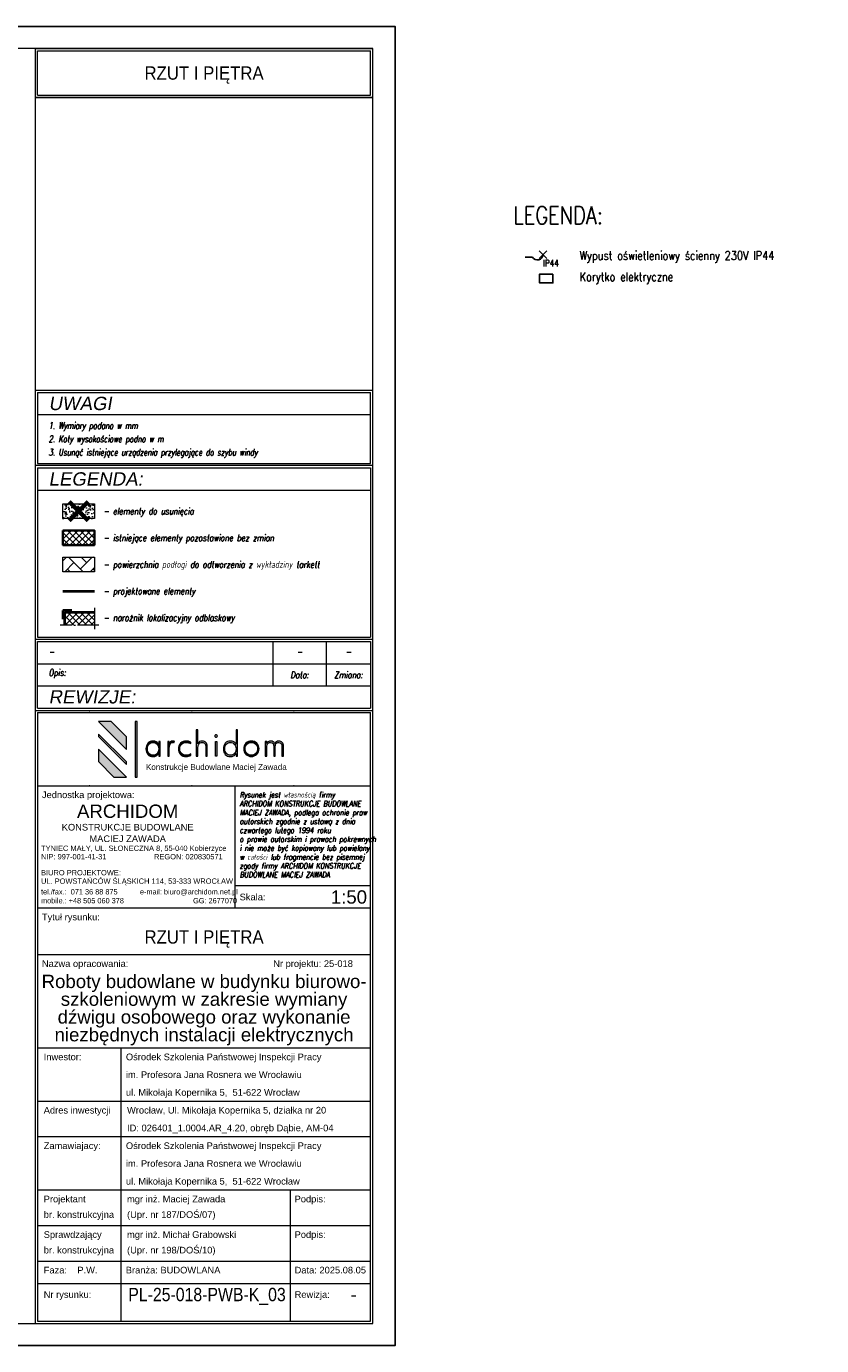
# Model space of a CAD drawing. Header units: millimetres. Extents: x 558 to 31258, y -5755 to 11028.
# Tile 74 of 144: x 24056 to 24951, y 4066 to 5551. Entities that reach past the tile are written whole.
import ezdxf
from ezdxf.enums import TextEntityAlignment as Align

# ---------------------------------------------------------------- set-up
doc = ezdxf.new("R2010")
doc.units = ezdxf.units.MM
doc.linetypes.add('ACAD_ISO04W100', pattern=[30, 24, -3, 0, -3])
doc.layers.get('0').update_dxf_attribs({"color": 252})
doc.layers.get('Defpoints').update_dxf_attribs({"color": 252})
for name, color, linetype in [('FBThlon- Opisy', 7, 'Continuous'), ('FBThlon- Ośw. podstawowe', 5, 'Continuous'), ('FBThlon- Trasy elek.', 84, 'Continuous'), ('FBThlon-opisy', 7, 'Continuous')]:
    doc.layers.add(name, color=color, linetype=linetype)
for name, color, linetype, lineweight in [('K_Grube', 252, 'Continuous', 35), ('K_Grube_projektowane', 252, 'Continuous', 40), ('K_Kreskowanie', 252, 'Continuous', 5), ('K_Naroznik', 252, 'Continuous', 40), ('K_Osie', 252, 'ACAD_ISO04W100', 5), ('K_Ramka', 252, 'Continuous', 18), ('K_Widokowe', 252, 'Continuous', 13), ('K_Wyburzenia', 252, 'Continuous', 5)]:
    doc.layers.add(name, color=color, linetype=linetype, lineweight=lineweight)
doc.styles.add('FBThlon - legenda', font='simplex.shx', dxfattribs={"width": 0.8})
doc.styles.add('Logo1', font='arial.ttf', dxfattribs={"height": 13})
doc.styles.add('ROMANS', font='romans.shx', dxfattribs={"width": 0.8})
doc.styles.get("Standard").update_dxf_attribs({"font": 'arial.ttf'})
doc.styles.add('Tytuł 20', font='arial.ttf', dxfattribs={"width": 0.8, "oblique": 10, "height": 6})
doc.styles.add('Zwykły 100', font='romans.shx', dxfattribs={"width": 0.8, "oblique": 10, "height": 15})
doc.styles.add('Zwykły 20', font='romans.shx', dxfattribs={"width": 0.8, "oblique": 10, "height": 3})

# ---------------------------------------------------------------- blocks, each defined once
blk = doc.blocks.new('Logo_archidom_2018_black')
h = blk.add_hatch(color=256)
h.dxf.hatch_style = 2
h.paths.add_polyline_path([(-181.7, 145), (-210, 145), (-147, 82), (-147, 110.3)])
h = blk.add_hatch(color=256)
h.dxf.hatch_style = 2
h.paths.add_polyline_path([(-123, 145), (-127, 145), (-127, 20), (-123, 20)])
h = blk.add_hatch(color=256)
h.dxf.hatch_style = 2
edge = h.paths.add_edge_path()
edge.add_spline(control_points=[(34.9, 66.8), (34.9, 66.8), (31.7, 66.8), (31.7, 66.8), (31.7, 66.8), (31.7, 87.6), (31.7, 87.6), (31.7, 91.2), (31, 93.8), (29.7, 95.5), (28.5, 97.1), (26.4, 97.9), (23.5, 97.9), (20.1, 97.9), (17.5, 96.7), (16, 94.3), (14.4, 91.9), (13.6, 88.1), (13.6, 82.9), (13.6, 82.9), (13.6, 66.8), (13.6, 66.8), (13.6, 66.8), (10.3, 66.8), (10.3, 66.8), (10.3, 66.8), (10.3, 126.5), (10.3, 126.5), (10.3, 126.5), (13.6, 126.5), (13.6, 126.5), (13.6, 126.5), (13.6, 94.6), (13.6, 94.6), (14.7, 97), (16, 98.7), (17.7, 99.6), (19.3, 100.5), (21.5, 101), (24.4, 101), (27.6, 101), (30.2, 99.9), (32.1, 97.8), (34, 95.6), (34.9, 92.7), (34.9, 88.9), (34.9, 88.9), (34.9, 66.8), (34.9, 66.8)], knot_values=[0, 0, 0, 0, 1, 1, 1, 2, 2, 2, 3, 3, 3, 4, 4, 4, 5, 5, 5, 6, 6, 6, 7, 7, 7, 8, 8, 8, 9, 9, 9, 10, 10, 10, 11, 11, 11, 12, 12, 12, 13, 13, 13, 14, 14, 14, 15, 15, 15, 16, 16, 16, 16], degree=3, periodic=1)
h = blk.add_hatch(color=256)
h.dxf.hatch_style = 2
edge = h.paths.add_edge_path()
edge.add_spline(control_points=[(103, 66.8), (103, 66.8), (99.8, 66.8), (99.8, 66.8), (99.8, 66.8), (99.8, 73.2), (99.8, 73.2), (98.3, 70.7), (96.5, 68.9), (94.4, 67.8), (92.3, 66.7), (89.8, 66.1), (86.9, 66.1), (82.3, 66.1), (78.5, 67.7), (75.6, 70.8), (72.7, 73.9), (71.2, 78), (71.2, 83.2), (71.2, 88.5), (72.6, 92.8), (75.5, 96), (78.4, 99.3), (82.1, 101), (86.7, 101), (90.2, 101), (92.9, 100.4), (94.8, 99.3), (96.7, 98.2), (98.4, 96.4), (99.8, 93.9), (99.8, 93.9), (99.8, 126.5), (99.8, 126.5), (99.8, 126.5), (103, 126.5), (103, 126.5), (103, 126.5), (103, 66.8), (103, 66.8)], knot_values=[0, 0, 0, 0, 1, 1, 1, 2, 2, 2, 3, 3, 3, 4, 4, 4, 5, 5, 5, 6, 6, 6, 7, 7, 7, 8, 8, 8, 9, 9, 9, 10, 10, 10, 11, 11, 11, 12, 12, 12, 13, 13, 13, 13], degree=3, periodic=1)
edge = h.paths.add_edge_path()
edge.add_spline(control_points=[(99.8, 83.6), (99.8, 88), (98.6, 91.5), (96.3, 94.1), (93.9, 96.6), (90.8, 97.9), (86.9, 97.9), (83.2, 97.9), (80.2, 96.6), (77.9, 93.9), (75.6, 91.2), (74.5, 87.6), (74.5, 83.2), (74.5, 78.9), (75.6, 75.5), (78, 72.9), (80.3, 70.4), (83.4, 69.1), (87.3, 69.1), (91.1, 69.1), (94.2, 70.4), (96.4, 73.1), (98.7, 75.7), (99.8, 79.2), (99.8, 83.6)], knot_values=[0, 0, 0, 0, 1, 1, 1, 2, 2, 2, 3, 3, 3, 4, 4, 4, 5, 5, 5, 6, 6, 6, 7, 7, 7, 8, 8, 8, 8], degree=3, periodic=0)
h = blk.add_hatch(color=256)
h.dxf.hatch_style = 2
h.paths.add_polyline_path([(-210, 116.8), (-210, 111.2), (-147, 48.2), (-147, 53.8)])
h = blk.add_hatch(color=256)
h.dxf.hatch_style = 2
edge = h.paths.add_edge_path()
edge.add_spline(control_points=[(-71.2, 66.8), (-71.2, 66.8), (-74.4, 66.8), (-74.4, 66.8), (-74.4, 66.8), (-74.4, 73.2), (-74.4, 73.2), (-75.9, 70.7), (-77.7, 68.9), (-79.8, 67.8), (-81.9, 66.7), (-84.4, 66.1), (-87.3, 66.1), (-92, 66.1), (-95.7, 67.7), (-98.7, 70.8), (-101.6, 73.9), (-103, 78), (-103, 83.2), (-103, 88.5), (-101.6, 92.8), (-98.7, 96), (-95.8, 99.3), (-92.1, 101), (-87.5, 101), (-84.2, 101), (-81.6, 100.4), (-79.6, 99.3), (-77.6, 98.2), (-75.8, 96.4), (-74.4, 93.9), (-74.4, 93.9), (-74.4, 100.2), (-74.4, 100.2), (-74.4, 100.2), (-71.2, 100.2), (-71.2, 100.2), (-71.2, 100.2), (-71.2, 66.8), (-71.2, 66.8)], knot_values=[0, 0, 0, 0, 1, 1, 1, 2, 2, 2, 3, 3, 3, 4, 4, 4, 5, 5, 5, 6, 6, 6, 7, 7, 7, 8, 8, 8, 9, 9, 9, 10, 10, 10, 11, 11, 11, 12, 12, 12, 13, 13, 13, 13], degree=3, periodic=1)
edge = h.paths.add_edge_path()
edge.add_spline(control_points=[(-74.4, 83.6), (-74.4, 88), (-75.6, 91.5), (-77.9, 94.1), (-80.3, 96.6), (-83.4, 97.9), (-87.3, 97.9), (-91, 97.9), (-94, 96.6), (-96.3, 93.9), (-98.6, 91.2), (-99.8, 87.6), (-99.8, 83.2), (-99.8, 78.9), (-98.6, 75.5), (-96.3, 72.9), (-93.9, 70.4), (-90.8, 69.1), (-86.9, 69.1), (-83.1, 69.1), (-80.1, 70.4), (-77.8, 73.1), (-75.6, 75.7), (-74.4, 79.2), (-74.4, 83.6)], knot_values=[0, 0, 0, 0, 1, 1, 1, 2, 2, 2, 3, 3, 3, 4, 4, 4, 5, 5, 5, 6, 6, 6, 7, 7, 7, 8, 8, 8, 8], degree=3, periodic=0)
h = blk.add_hatch(color=256)
h.dxf.hatch_style = 2
edge = h.paths.add_edge_path()
edge.add_spline(control_points=[(-39, 100.2), (-39, 100.2), (-40.1, 97.2), (-40.1, 97.2), (-40.5, 97.4), (-40.9, 97.6), (-41.4, 97.7), (-41.9, 97.9), (-42.4, 97.9), (-42.9, 97.9), (-45.6, 97.9), (-47.5, 96.6), (-48.8, 93.8), (-50.1, 91.1), (-50.7, 86.9), (-50.7, 81.3), (-50.7, 81.3), (-50.7, 66.8), (-50.7, 66.8), (-50.7, 66.8), (-53.9, 66.8), (-53.9, 66.8), (-53.9, 66.8), (-53.9, 100.2), (-53.9, 100.2), (-53.9, 100.2), (-50.7, 100.2), (-50.7, 100.2), (-50.7, 100.2), (-50.7, 94.9), (-50.7, 94.9), (-49.9, 97), (-48.9, 98.6), (-47.5, 99.5), (-46.2, 100.5), (-44.4, 101), (-42.2, 101), (-41.6, 101), (-41, 100.9), (-40.5, 100.8), (-39.9, 100.6), (-39.5, 100.5), (-39, 100.2)], knot_values=[0, 0, 0, 0, 1, 1, 1, 2, 2, 2, 3, 3, 3, 4, 4, 4, 5, 5, 5, 6, 6, 6, 7, 7, 7, 8, 8, 8, 9, 9, 9, 10, 10, 10, 11, 11, 11, 12, 12, 12, 13, 13, 13, 14, 14, 14, 14], degree=3, periodic=0)
h = blk.add_hatch(color=256)
h.dxf.hatch_style = 2
edge = h.paths.add_edge_path()
edge.add_spline(control_points=[(-1.7, 68.5), (-3.3, 67.7), (-5.1, 67.1), (-7, 66.7), (-8.8, 66.3), (-10.9, 66.1), (-13, 66.1), (-18, 66.1), (-22.1, 67.7), (-25.3, 70.9), (-28.5, 74.1), (-30.1, 78.3), (-30.1, 83.3), (-30.1, 88.6), (-28.4, 92.8), (-25.1, 96.1), (-21.8, 99.3), (-17.4, 101), (-12.1, 101), (-10.3, 101), (-8.6, 100.8), (-7, 100.4), (-5.4, 99.9), (-3.8, 99.3), (-2.3, 98.5), (-2.3, 98.5), (-2.3, 95.2), (-2.3, 95.2), (-3.8, 96.1), (-5.4, 96.8), (-7.1, 97.2), (-8.7, 97.7), (-10.4, 97.9), (-12.1, 97.9), (-16.7, 97.9), (-20.3, 96.6), (-22.9, 93.9), (-25.5, 91.2), (-26.8, 87.6), (-26.8, 83), (-26.8, 79), (-25.5, 75.6), (-22.7, 73), (-20, 70.4), (-16.5, 69.1), (-12.1, 69.1), (-10.1, 69.1), (-8.3, 69.4), (-6.6, 69.8), (-4.8, 70.3), (-3.2, 71), (-1.7, 71.9), (-1.7, 71.9), (-1.7, 68.5), (-1.7, 68.5)], knot_values=[0, 0, 0, 0, 1, 1, 1, 2, 2, 2, 3, 3, 3, 4, 4, 4, 5, 5, 5, 6, 6, 6, 7, 7, 7, 8, 8, 8, 9, 9, 9, 10, 10, 10, 11, 11, 11, 12, 12, 12, 13, 13, 13, 14, 14, 14, 15, 15, 15, 16, 16, 16, 17, 17, 17, 18, 18, 18, 18], degree=3, periodic=0)
h = blk.add_hatch(color=256)
h.dxf.hatch_style = 2
edge = h.paths.add_edge_path()
edge.add_spline(control_points=[(57.7, 112.4), (57.7, 111.6), (57.5, 110.9), (56.9, 110.3), (56.3, 109.8), (55.6, 109.5), (54.8, 109.5), (54, 109.5), (53.4, 109.8), (52.8, 110.3), (52.2, 110.9), (51.9, 111.6), (51.9, 112.4), (51.9, 113.2), (52.2, 113.9), (52.8, 114.4), (53.4, 115), (54, 115.3), (54.8, 115.3), (55.6, 115.3), (56.3, 115), (56.9, 114.4), (57.5, 113.9), (57.7, 113.2), (57.7, 112.4)], knot_values=[0, 0, 0, 0, 1, 1, 1, 2, 2, 2, 3, 3, 3, 4, 4, 4, 5, 5, 5, 6, 6, 6, 7, 7, 7, 8, 8, 8, 8], degree=3, periodic=0)
h.paths.add_polyline_path([(56.5, 66.8), (53.3, 66.8), (53.3, 100.2), (56.5, 100.2)])
h = blk.add_hatch(color=256)
h.dxf.hatch_style = 2
edge = h.paths.add_edge_path()
edge.add_spline(control_points=[(151.6, 83.7), (151.6, 78.8), (149.9, 74.6), (146.5, 71.2), (143.1, 67.8), (139, 66.1), (134.2, 66.1), (129.4, 66.1), (125.4, 67.8), (122, 71.2), (118.6, 74.6), (117, 78.8), (117, 83.7), (117, 88.5), (118.6, 92.6), (122, 96), (125.3, 99.3), (129.4, 101), (134.2, 101), (139.1, 101), (143.2, 99.3), (146.6, 96), (149.9, 92.6), (151.6, 88.5), (151.6, 83.7)], knot_values=[0, 0, 0, 0, 1, 1, 1, 2, 2, 2, 3, 3, 3, 4, 4, 4, 5, 5, 5, 6, 6, 6, 7, 7, 7, 8, 8, 8, 8], degree=3, periodic=0)
edge = h.paths.add_edge_path()
edge.add_spline(control_points=[(148.3, 83.6), (148.3, 87.6), (147, 91), (144.3, 93.8), (141.6, 96.6), (138.3, 97.9), (134.3, 97.9), (130.4, 97.9), (127, 96.6), (124.3, 93.8), (121.6, 91.1), (120.2, 87.7), (120.2, 83.6), (120.2, 79.5), (121.6, 76.1), (124.3, 73.3), (127.1, 70.5), (130.4, 69.1), (134.3, 69.1), (138.2, 69.1), (141.5, 70.5), (144.3, 73.3), (147, 76.1), (148.3, 79.5), (148.3, 83.6)], knot_values=[0, 0, 0, 0, 1, 1, 1, 2, 2, 2, 3, 3, 3, 4, 4, 4, 5, 5, 5, 6, 6, 6, 7, 7, 7, 8, 8, 8, 8], degree=3, periodic=0)
h = blk.add_hatch(color=256)
h.dxf.hatch_style = 2
edge = h.paths.add_edge_path()
edge.add_spline(control_points=[(206.4, 66.8), (206.4, 66.8), (203.1, 66.8), (203.1, 66.8), (203.1, 66.8), (203.1, 87.6), (203.1, 87.6), (203.1, 91.1), (202.6, 93.7), (201.4, 95.4), (200.3, 97.1), (198.5, 97.9), (196, 97.9), (193, 97.9), (190.9, 97), (189.7, 95.1), (188.5, 93.2), (187.9, 89.4), (187.9, 83.6), (187.9, 83.6), (187.9, 66.8), (187.9, 66.8), (187.9, 66.8), (184.7, 66.8), (184.7, 66.8), (184.7, 66.8), (184.7, 87.6), (184.7, 87.6), (184.7, 91.2), (184.1, 93.9), (183, 95.5), (182, 97.1), (180.1, 97.9), (177.6, 97.9), (174.4, 97.9), (172.2, 96.8), (170.8, 94.4), (169.4, 92.1), (168.8, 88.2), (168.8, 82.9), (168.8, 82.9), (168.8, 66.8), (168.8, 66.8), (168.8, 66.8), (165.5, 66.8), (165.5, 66.8), (165.5, 66.8), (165.5, 100.2), (165.5, 100.2), (165.5, 100.2), (168.8, 100.2), (168.8, 100.2), (168.8, 100.2), (168.8, 95.2), (168.8, 95.2), (169.5, 97.1), (170.7, 98.5), (172.2, 99.5), (173.8, 100.5), (175.8, 101), (178.2, 101), (180.2, 101), (182, 100.5), (183.6, 99.4), (185.2, 98.4), (186.3, 96.9), (187, 95), (187.8, 97), (189, 98.5), (190.5, 99.5), (192.1, 100.5), (194.1, 101), (196.6, 101), (199.5, 101), (201.9, 99.9), (203.7, 97.7), (205.5, 95.5), (206.4, 92.6), (206.4, 88.9), (206.4, 88.9), (206.4, 66.8), (206.4, 66.8)], knot_values=[0, 0, 0, 0, 1, 1, 1, 2, 2, 2, 3, 3, 3, 4, 4, 4, 5, 5, 5, 6, 6, 6, 7, 7, 7, 8, 8, 8, 9, 9, 9, 10, 10, 10, 11, 11, 11, 12, 12, 12, 13, 13, 13, 14, 14, 14, 15, 15, 15, 16, 16, 16, 17, 17, 17, 18, 18, 18, 19, 19, 19, 20, 20, 20, 21, 21, 21, 22, 22, 22, 23, 23, 23, 24, 24, 24, 25, 25, 25, 26, 26, 26, 27, 27, 27, 27], degree=3, periodic=1)
h = blk.add_hatch(color=256)
h.dxf.hatch_style = 2
h.paths.add_polyline_path([(-210, 83), (-210, 54.7), (-175.3, 20), (-147, 20)])
for p, q in [((-181.7, 145), (-210, 145)), ((-147, 82), (-210, 145)), ((-147, 110.3), (-181.7, 145)), ((-210, 116.8), (-210, 111.2)), ((-147, 53.8), (-210, 116.8)), ((-147, 48.2), (-210, 111.2)), ((-147, 82), (-147, 110.3)), ((-210, 83), (-210, 54.7)), ((-147, 20), (-210, 83)), ((-175.3, 20), (-210, 54.7)), ((-147, 48.2), (-147, 53.8)), ((-175.3, 20), (-147, 20))]:
    blk.add_line(p, q)
for points in [[(-123, 20), (-123, 145), (-127, 145), (-127, 20), (-123, 20)], [(56.5, 66.8), (53.3, 66.8), (53.3, 100.2), (56.5, 100.2), (56.5, 66.8)]]:
    blk.add_lwpolyline(points)
for points, knots in [([(34.9, 66.8), (34.9, 66.8), (31.7, 66.8), (31.7, 66.8), (31.7, 66.8), (31.7, 87.6), (31.7, 87.6), (31.7, 91.2), (31, 93.8), (29.7, 95.5), (28.5, 97.1), (26.4, 97.9), (23.5, 97.9), (20.1, 97.9), (17.5, 96.7), (16, 94.3), (14.4, 91.9), (13.6, 88.1), (13.6, 82.9), (13.6, 82.9), (13.6, 66.8), (13.6, 66.8), (13.6, 66.8), (10.3, 66.8), (10.3, 66.8), (10.3, 66.8), (10.3, 126.5), (10.3, 126.5), (10.3, 126.5), (13.6, 126.5), (13.6, 126.5), (13.6, 126.5), (13.6, 94.6), (13.6, 94.6), (14.7, 97), (16, 98.7), (17.7, 99.6), (19.3, 100.5), (21.5, 101), (24.4, 101), (27.6, 101), (30.2, 99.9), (32.1, 97.8), (34, 95.6), (34.9, 92.7), (34.9, 88.9), (34.9, 88.9), (34.9, 66.8), (34.9, 66.8)], [0, 0, 0, 0, 1, 1, 1, 2, 2, 2, 3, 3, 3, 4, 4, 4, 5, 5, 5, 6, 6, 6, 7, 7, 7, 8, 8, 8, 9, 9, 9, 10, 10, 10, 11, 11, 11, 12, 12, 12, 13, 13, 13, 14, 14, 14, 15, 15, 15, 16, 16, 16, 16]), ([(103, 66.8), (103, 66.8), (99.8, 66.8), (99.8, 66.8), (99.8, 66.8), (99.8, 73.2), (99.8, 73.2), (98.3, 70.7), (96.5, 68.9), (94.4, 67.8), (92.3, 66.7), (89.8, 66.1), (86.9, 66.1), (82.3, 66.1), (78.5, 67.7), (75.6, 70.8), (72.7, 73.9), (71.2, 78), (71.2, 83.2), (71.2, 88.5), (72.6, 92.8), (75.5, 96), (78.4, 99.3), (82.1, 101), (86.7, 101), (90.2, 101), (92.9, 100.4), (94.8, 99.3), (96.7, 98.2), (98.4, 96.4), (99.8, 93.9), (99.8, 93.9), (99.8, 126.5), (99.8, 126.5), (99.8, 126.5), (103, 126.5), (103, 126.5), (103, 126.5), (103, 66.8), (103, 66.8)], [0, 0, 0, 0, 1, 1, 1, 2, 2, 2, 3, 3, 3, 4, 4, 4, 5, 5, 5, 6, 6, 6, 7, 7, 7, 8, 8, 8, 9, 9, 9, 10, 10, 10, 11, 11, 11, 12, 12, 12, 13, 13, 13, 13]), ([(-71.2, 66.8), (-71.2, 66.8), (-74.4, 66.8), (-74.4, 66.8), (-74.4, 66.8), (-74.4, 73.2), (-74.4, 73.2), (-75.9, 70.7), (-77.7, 68.9), (-79.8, 67.8), (-81.9, 66.7), (-84.4, 66.1), (-87.3, 66.1), (-92, 66.1), (-95.7, 67.7), (-98.7, 70.8), (-101.6, 73.9), (-103, 78), (-103, 83.2), (-103, 88.5), (-101.6, 92.8), (-98.7, 96), (-95.8, 99.3), (-92.1, 101), (-87.5, 101), (-84.2, 101), (-81.6, 100.4), (-79.6, 99.3), (-77.6, 98.2), (-75.8, 96.4), (-74.4, 93.9), (-74.4, 93.9), (-74.4, 100.2), (-74.4, 100.2), (-74.4, 100.2), (-71.2, 100.2), (-71.2, 100.2), (-71.2, 100.2), (-71.2, 66.8), (-71.2, 66.8)], [0, 0, 0, 0, 1, 1, 1, 2, 2, 2, 3, 3, 3, 4, 4, 4, 5, 5, 5, 6, 6, 6, 7, 7, 7, 8, 8, 8, 9, 9, 9, 10, 10, 10, 11, 11, 11, 12, 12, 12, 13, 13, 13, 13]), ([(-74.4, 83.6), (-74.4, 88), (-75.6, 91.5), (-77.9, 94.1), (-80.3, 96.6), (-83.4, 97.9), (-87.3, 97.9), (-91, 97.9), (-94, 96.6), (-96.3, 93.9), (-98.6, 91.2), (-99.8, 87.6), (-99.8, 83.2), (-99.8, 78.9), (-98.6, 75.5), (-96.3, 72.9), (-93.9, 70.4), (-90.8, 69.1), (-86.9, 69.1), (-83.1, 69.1), (-80.1, 70.4), (-77.8, 73.1), (-75.6, 75.7), (-74.4, 79.2), (-74.4, 83.6)], [0, 0, 0, 0, 1, 1, 1, 2, 2, 2, 3, 3, 3, 4, 4, 4, 5, 5, 5, 6, 6, 6, 7, 7, 7, 8, 8, 8, 8]), ([(-39, 100.2), (-39, 100.2), (-40.1, 97.2), (-40.1, 97.2), (-40.5, 97.4), (-40.9, 97.6), (-41.4, 97.7), (-41.9, 97.9), (-42.4, 97.9), (-42.9, 97.9), (-45.6, 97.9), (-47.5, 96.6), (-48.8, 93.8), (-50.1, 91.1), (-50.7, 86.9), (-50.7, 81.3), (-50.7, 81.3), (-50.7, 66.8), (-50.7, 66.8), (-50.7, 66.8), (-53.9, 66.8), (-53.9, 66.8), (-53.9, 66.8), (-53.9, 100.2), (-53.9, 100.2), (-53.9, 100.2), (-50.7, 100.2), (-50.7, 100.2), (-50.7, 100.2), (-50.7, 94.9), (-50.7, 94.9), (-49.9, 97), (-48.9, 98.6), (-47.5, 99.5), (-46.2, 100.5), (-44.4, 101), (-42.2, 101), (-41.6, 101), (-41, 100.9), (-40.5, 100.8), (-39.9, 100.6), (-39.5, 100.5), (-39, 100.2)], [0, 0, 0, 0, 1, 1, 1, 2, 2, 2, 3, 3, 3, 4, 4, 4, 5, 5, 5, 6, 6, 6, 7, 7, 7, 8, 8, 8, 9, 9, 9, 10, 10, 10, 11, 11, 11, 12, 12, 12, 13, 13, 13, 14, 14, 14, 14]), ([(-1.7, 68.5), (-3.3, 67.7), (-5.1, 67.1), (-7, 66.7), (-8.8, 66.3), (-10.9, 66.1), (-13, 66.1), (-18, 66.1), (-22.1, 67.7), (-25.3, 70.9), (-28.5, 74.1), (-30.1, 78.3), (-30.1, 83.3), (-30.1, 88.6), (-28.4, 92.8), (-25.1, 96.1), (-21.8, 99.3), (-17.4, 101), (-12.1, 101), (-10.3, 101), (-8.6, 100.8), (-7, 100.4), (-5.4, 99.9), (-3.8, 99.3), (-2.3, 98.5), (-2.3, 98.5), (-2.3, 95.2), (-2.3, 95.2), (-3.8, 96.1), (-5.4, 96.8), (-7.1, 97.2), (-8.7, 97.7), (-10.4, 97.9), (-12.1, 97.9), (-16.7, 97.9), (-20.3, 96.6), (-22.9, 93.9), (-25.5, 91.2), (-26.8, 87.6), (-26.8, 83), (-26.8, 79), (-25.5, 75.6), (-22.7, 73), (-20, 70.4), (-16.5, 69.1), (-12.1, 69.1), (-10.1, 69.1), (-8.3, 69.4), (-6.6, 69.8), (-4.8, 70.3), (-3.2, 71), (-1.7, 71.9), (-1.7, 71.9), (-1.7, 68.5), (-1.7, 68.5)], [0, 0, 0, 0, 1, 1, 1, 2, 2, 2, 3, 3, 3, 4, 4, 4, 5, 5, 5, 6, 6, 6, 7, 7, 7, 8, 8, 8, 9, 9, 9, 10, 10, 10, 11, 11, 11, 12, 12, 12, 13, 13, 13, 14, 14, 14, 15, 15, 15, 16, 16, 16, 17, 17, 17, 18, 18, 18, 18]), ([(57.7, 112.4), (57.7, 111.6), (57.5, 110.9), (56.9, 110.3), (56.3, 109.8), (55.6, 109.5), (54.8, 109.5), (54, 109.5), (53.4, 109.8), (52.8, 110.3), (52.2, 110.9), (51.9, 111.6), (51.9, 112.4), (51.9, 113.2), (52.2, 113.9), (52.8, 114.4), (53.4, 115), (54, 115.3), (54.8, 115.3), (55.6, 115.3), (56.3, 115), (56.9, 114.4), (57.5, 113.9), (57.7, 113.2), (57.7, 112.4)], [0, 0, 0, 0, 1, 1, 1, 2, 2, 2, 3, 3, 3, 4, 4, 4, 5, 5, 5, 6, 6, 6, 7, 7, 7, 8, 8, 8, 8]), ([(99.8, 83.6), (99.8, 88), (98.6, 91.5), (96.3, 94.1), (93.9, 96.6), (90.8, 97.9), (86.9, 97.9), (83.2, 97.9), (80.2, 96.6), (77.9, 93.9), (75.6, 91.2), (74.5, 87.6), (74.5, 83.2), (74.5, 78.9), (75.6, 75.5), (78, 72.9), (80.3, 70.4), (83.4, 69.1), (87.3, 69.1), (91.1, 69.1), (94.2, 70.4), (96.4, 73.1), (98.7, 75.7), (99.8, 79.2), (99.8, 83.6)], [0, 0, 0, 0, 1, 1, 1, 2, 2, 2, 3, 3, 3, 4, 4, 4, 5, 5, 5, 6, 6, 6, 7, 7, 7, 8, 8, 8, 8]), ([(151.6, 83.7), (151.6, 78.8), (149.9, 74.6), (146.5, 71.2), (143.1, 67.8), (139, 66.1), (134.2, 66.1), (129.4, 66.1), (125.4, 67.8), (122, 71.2), (118.6, 74.6), (117, 78.8), (117, 83.7), (117, 88.5), (118.6, 92.6), (122, 96), (125.3, 99.3), (129.4, 101), (134.2, 101), (139.1, 101), (143.2, 99.3), (146.6, 96), (149.9, 92.6), (151.6, 88.5), (151.6, 83.7)], [0, 0, 0, 0, 1, 1, 1, 2, 2, 2, 3, 3, 3, 4, 4, 4, 5, 5, 5, 6, 6, 6, 7, 7, 7, 8, 8, 8, 8]), ([(148.3, 83.6), (148.3, 87.6), (147, 91), (144.3, 93.8), (141.6, 96.6), (138.3, 97.9), (134.3, 97.9), (130.4, 97.9), (127, 96.6), (124.3, 93.8), (121.6, 91.1), (120.2, 87.7), (120.2, 83.6), (120.2, 79.5), (121.6, 76.1), (124.3, 73.3), (127.1, 70.5), (130.4, 69.1), (134.3, 69.1), (138.2, 69.1), (141.5, 70.5), (144.3, 73.3), (147, 76.1), (148.3, 79.5), (148.3, 83.6)], [0, 0, 0, 0, 1, 1, 1, 2, 2, 2, 3, 3, 3, 4, 4, 4, 5, 5, 5, 6, 6, 6, 7, 7, 7, 8, 8, 8, 8]), ([(206.4, 66.8), (206.4, 66.8), (203.1, 66.8), (203.1, 66.8), (203.1, 66.8), (203.1, 87.6), (203.1, 87.6), (203.1, 91.1), (202.6, 93.7), (201.4, 95.4), (200.3, 97.1), (198.5, 97.9), (196, 97.9), (193, 97.9), (190.9, 97), (189.7, 95.1), (188.5, 93.2), (187.9, 89.4), (187.9, 83.6), (187.9, 83.6), (187.9, 66.8), (187.9, 66.8), (187.9, 66.8), (184.7, 66.8), (184.7, 66.8), (184.7, 66.8), (184.7, 87.6), (184.7, 87.6), (184.7, 91.2), (184.1, 93.9), (183, 95.5), (182, 97.1), (180.1, 97.9), (177.6, 97.9), (174.4, 97.9), (172.2, 96.8), (170.8, 94.4), (169.4, 92.1), (168.8, 88.2), (168.8, 82.9), (168.8, 82.9), (168.8, 66.8), (168.8, 66.8), (168.8, 66.8), (165.5, 66.8), (165.5, 66.8), (165.5, 66.8), (165.5, 100.2), (165.5, 100.2), (165.5, 100.2), (168.8, 100.2), (168.8, 100.2), (168.8, 100.2), (168.8, 95.2), (168.8, 95.2), (169.5, 97.1), (170.7, 98.5), (172.2, 99.5), (173.8, 100.5), (175.8, 101), (178.2, 101), (180.2, 101), (182, 100.5), (183.6, 99.4), (185.2, 98.4), (186.3, 96.9), (187, 95), (187.8, 97), (189, 98.5), (190.5, 99.5), (192.1, 100.5), (194.1, 101), (196.6, 101), (199.5, 101), (201.9, 99.9), (203.7, 97.7), (205.5, 95.5), (206.4, 92.6), (206.4, 88.9), (206.4, 88.9), (206.4, 66.8), (206.4, 66.8)], [0, 0, 0, 0, 1, 1, 1, 2, 2, 2, 3, 3, 3, 4, 4, 4, 5, 5, 5, 6, 6, 6, 7, 7, 7, 8, 8, 8, 9, 9, 9, 10, 10, 10, 11, 11, 11, 12, 12, 12, 13, 13, 13, 14, 14, 14, 15, 15, 15, 16, 16, 16, 17, 17, 17, 18, 18, 18, 19, 19, 19, 20, 20, 20, 21, 21, 21, 22, 22, 22, 23, 23, 23, 24, 24, 24, 25, 25, 25, 26, 26, 26, 27, 27, 27, 27])]:
    blk.add_open_spline(points, degree=3, knots=knots)
at = {"ltscale": 5}
for p in [(-230, 165), (0, 165), (230, 165), (-230, 0), (0, 0), (230, 0)]:
    blk.add_point(p, dxfattribs=at)
at = {"style": 'Logo1'}
blk.add_text('Konstrukcje Budowlane Maciej Zawada', height=13, dxfattribs=at).set_placement((-103, 42.5), align=Align.MIDDLE_LEFT)
blk = doc.blocks.new('*U1290')
at = {"color": 0}
for points in [[(0, 0), (16, 0)], [(31.1, 14.8), (48.8, -2.8)], [(31.1, -2.8), (48.8, 14.8)]]:
    blk.add_lwpolyline(points, dxfattribs=at)
blk.add_arc((27, 7), 13, 212.579, 355.5883, dxfattribs=at)
at = {"color": 0, "insert": (39.9, -5.8), "char_height": 15, "width": 29.578, "attachment_point": 1, "style": 'FBThlon - legenda'}
blk.add_mtext('IP44', dxfattribs=at)

msp = doc.modelspace()

# ---------------------------------------------------------------- hatches: boundary and pattern name
at = {"layer": 'K_Kreskowanie', "ltscale": 5}
h = msp.add_hatch(dxfattribs=at)
h.set_pattern_fill('ANSI37', color=256, scale=1.6)
h.set_pattern_definition([(45, (12843.4987, -9541.7186), (-3.5921024, 3.5921024), []), (135, (12843.4987, -9541.7186), (-3.5921024, -3.5921024), [])])
h.paths.add_polyline_path([(24132.765, 4983.53), (24097.265, 4983.53), (24097.265, 4967.03), (24132.765, 4967.03)])
h = msp.add_hatch(dxfattribs=at)
h.set_pattern_fill('ANSI37', color=256, scale=1.6)
h.set_pattern_definition([(45, (12843.4987, -9633.7186), (-3.5921024, 3.5921024), []), (135, (12843.4987, -9633.7186), (-3.5921024, -3.5921024), [])])
h.paths.add_polyline_path([(24132.765, 4891.53), (24099.265, 4891.53), (24099.265, 4877.03), (24132.765, 4877.03)])
at = {"layer": 'K_Widokowe'}
h = msp.add_hatch(dxfattribs=at)
h.set_pattern_fill('AR-HBONE', color=256, scale=0.1)
h.set_pattern_definition([(45, (7047.138, 9207.577), (3e-15, 14.36841), [30.48, -10.16]), (135, (7054.322, 9214.762), (3e-15, 14.36841), [30.48, -10.16])])
h.paths.add_polyline_path([(24132.765, 4953.53), (24097.265, 4953.53), (24097.265, 4937.03), (24132.765, 4937.03)])
at = {"layer": 'K_Wyburzenia'}
h = msp.add_hatch(dxfattribs=at)
h.set_pattern_fill('AR-CONC', color=256, scale=0.05)
h.set_pattern_definition([(50, (20942.899, 7763.0955), (9.109233, -0.796954), [0.9525, -10.4775]), (355, (20942.899, 7763.0955), (-1.762171, 9.552842), [0.762, -8.38203]), (100.45144, (20943.658, 7763.029), (7.347062, 8.755888), [0.8095, -8.904512]), (46.1842, (20942.899, 7765.635), (13.553952, -2.102116), [1.42875, -15.71625]), (96.63556, (20944.029, 7765.46), (11.870207, 12.371306), [1.21425, -13.35678]), (351.18415, (20942.899, 7765.635), (11.870207, 12.371306), [1.143, -12.572987]), (21, (20944.169, 7765.0005), (7.58072, -5.11326), [0.9525, -10.4775]), (326, (20944.169, 7765.0005), (3.090101, 9.209398), [0.762, -8.382]), (71.45145, (20944.801, 7764.574), (10.670821, 4.096138), [0.8095, -8.904497]), (37.5, (20942.899, 7763.0955), (0.1544302, 4.227752), [0, -8.2804, 0, -8.509, 0, -8.41375]), (7.5, (20942.899, 7763.0955), (3.340983, 5.0090287), [0, -4.8514, 0, -8.0899, 0, -3.20675]), (327.5, (20940.067, 7763.0955), (6.7795298, -0.2864372), [0, -3.175, 0, -9.906, 0, -13.1445]), (317.5, (20938.797, 7763.0955), (7.406459, 1.2713246), [0, -4.1275, 0, -6.5786, 0, -9.3345])])
h.paths.add_polyline_path([(24132.765, 5013.53), (24097.265, 5013.53), (24097.265, 4997.03), (24132.765, 4997.03)])

# ---------------------------------------------------------------- linework, layer by layer
at = {"layer": 'Defpoints'}
msp.add_lwpolyline([(22371.174, 4065.976), (24471.174, 4065.976), (24471.174, 5550.976), (22371.174, 5550.976)], close=True, dxfattribs=at)
at = {"layer": 'FBThlon- Trasy elek.', "color": 6}
msp.add_lwpolyline([(24648.84, 5272.184), (24648.84, 5262.184), (24633.84, 5262.184), (24633.84, 5272.184)], close=True, dxfattribs=at)
at = {"layer": 'K_Grube'}
msp.add_lwpolyline([(24097.265, 4983.53), (24132.765, 4983.53), (24132.765, 4967.03), (24097.265, 4967.03)], close=True, dxfattribs=at)
at = {"layer": 'K_Grube_projektowane'}
for p, q in [((24097.265, 4915.28), (24132.765, 4915.28)), ((24099.265, 4891.53), (24132.765, 4891.53)), ((24099.265, 4877.03), (24099.265, 4891.53))]:
    msp.add_line(p, q, dxfattribs=at)
at = {"layer": 'K_Naroznik'}
for p, q in [((24107.265, 4893.53), (24097.265, 4893.53)), ((24097.265, 4893.53), (24097.265, 4883.53))]:
    msp.add_line(p, q, dxfattribs=at)
at = {"layer": 'K_Osie'}
for p, q in [((24132.765, 4896.53), (24132.765, 4872.03)), ((24137.765, 4877.03), (24094.265, 4877.03))]:
    msp.add_line(p, q, dxfattribs=at)
at = {"layer": 'K_Ramka'}
for p, q in [((24066.174, 5525.976), (24066.174, 4090.976)), ((24066.174, 5525.976), (24446.174, 5525.976)), ((24066.174, 5525.976), (24066.174, 4090.976)), ((24068.674, 5523.476), (24443.674, 5523.476)), ((24068.674, 5473.476), (24068.674, 5523.476)), ((24443.674, 5473.476), (24443.674, 5523.476)), ((24066.174, 5470.976), (24446.174, 5470.976)), ((24446.174, 5470.976), (24066.174, 5470.976)), ((24068.674, 5473.476), (24443.674, 5473.476)), ((24066.174, 5141.53), (24446.174, 5141.53)), ((24066.174, 5141.53), (24446.174, 5141.53)), ((24068.674, 5139.03), (24068.674, 5059.03)), ((24068.674, 5139.03), (24443.674, 5139.03)), ((24443.674, 5059.03), (24443.674, 5139.03)), ((24068.674, 5114.03), (24443.674, 5114.03)), ((24446.174, 5056.53), (24066.174, 5056.53)), ((24068.674, 5059.03), (24443.674, 5059.03)), ((24068.674, 5054.03), (24068.674, 4863.53)), ((24068.674, 5054.03), (24443.674, 5054.03)), ((24443.674, 5054.03), (24443.674, 4863.53)), ((24068.674, 5029.03), (24443.674, 5029.03)), ((24066.174, 4861.03), (24446.174, 4861.03)), ((24066.174, 4861.03), (24446.174, 4861.03)), ((24068.674, 4863.53), (24443.674, 4863.53)), ((24068.674, 4858.53), (24443.674, 4858.53)), ((24068.674, 4783.53), (24068.674, 4858.53)), ((24333.674, 4858.53), (24333.674, 4808.53)), ((24393.674, 4858.53), (24393.674, 4808.53)), ((24443.674, 4858.53), (24443.674, 4783.53)), ((24068.674, 4833.53), (24443.674, 4833.53)), ((24068.674, 4808.53), (24443.674, 4808.53)), ((24068.674, 4783.53), (24443.674, 4783.53)), ((24068.674, 4783.53), (24443.674, 4783.53)), ((24066.174, 4781.03), (24446.174, 4781.03)), ((24066.174, 4781.03), (24446.174, 4781.03)), ((24068.674, 4778.53), (24443.674, 4778.53)), ((24068.674, 4778.53), (24068.674, 4744.754)), ((24443.674, 4386.219), (24443.674, 4778.53)), ((24068.674, 4696.03), (24443.674, 4696.03)), ((24291.174, 4558.476), (24291.174, 4696.03)), ((24443.674, 4583.476), (24291.174, 4583.476)), ((24291.174, 4558.476), (24068.674, 4558.476)), ((24443.674, 4558.476), (24291.174, 4558.476)), ((24443.674, 4505.976), (24068.674, 4505.976)), ((24443.674, 4400.976), (24068.674, 4400.976)), ((24162.619, 4400.976), (24162.619, 4093.476)), ((24162.619, 4400.976), (24162.619, 4093.476)), ((24069.324, 4340.976), (24443.674, 4340.976)), ((24443.674, 4300.976), (24068.674, 4300.976)), ((24443.674, 4240.976), (24068.674, 4240.976)), ((24353.058, 4240.976), (24353.058, 4135.976)), ((24353.058, 4240.976), (24353.058, 4135.976)), ((24443.674, 4200.976), (24068.674, 4200.976)), ((24443.674, 4200.976), (24068.674, 4200.976)), ((24068.674, 4160.976), (24443.674, 4160.976)), ((24068.674, 4160.976), (24443.674, 4160.976)), ((24068.674, 4160.976), (24443.674, 4160.976)), ((24068.674, 4160.976), (24443.674, 4160.976)), ((24068.674, 4135.976), (24443.674, 4135.976)), ((24068.674, 4135.976), (24443.674, 4135.976)), ((24353.058, 4135.976), (24353.058, 4093.476))]:
    msp.add_line(p, q, dxfattribs=at)
msp.add_lwpolyline([(22396.174, 4090.976), (24446.174, 4090.976), (24446.174, 5525.976), (22396.174, 5525.976)], close=True, dxfattribs=at)
msp.add_lwpolyline([(24068.674, 4744.754), (24068.674, 4093.476), (24443.674, 4093.476), (24443.674, 4386.219)], dxfattribs=at)
msp.add_lwpolyline([(24068.674, 4744.754), (24068.674, 4093.476), (24443.674, 4093.476), (24443.674, 4386.219)], dxfattribs=at)
at = {"layer": 'K_Widokowe'}
msp.add_lwpolyline([(24097.265, 4953.53), (24132.765, 4953.53), (24132.765, 4937.03), (24097.265, 4937.03)], close=True, dxfattribs=at)
at = {"layer": 'K_Wyburzenia'}
msp.add_lwpolyline([(24097.265, 5013.53), (24132.765, 5013.53), (24132.765, 4997.03), (24097.265, 4997.03)], close=True, dxfattribs=at)
at = {"layer": 'K_Wyburzenia', "const_width": 5}
for points in [[(24104.409, 5015.886), (24125.622, 4994.673)], [(24125.622, 5015.886), (24104.409, 4994.673)]]:
    msp.add_lwpolyline(points, dxfattribs=at)

# ---------------------------------------------------------------- block references
at = {"layer": 'FBThlon- Ośw. podstawowe', "xscale": 0.5, "yscale": 0.5, "zscale": 0.5, "rotation": 359.9999999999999}
msp.add_blockref('*U1290', (24617.755, 5291.1), dxfattribs=at)
at = {"layer": 'K_Ramka', "xscale": 0.5, "yscale": 0.5, "zscale": 0.5}
msp.add_blockref('Logo_archidom_2018_black', (24242.273, 4696.03), dxfattribs=at)

# ---------------------------------------------------------------- texts
at = {"layer": 'FBThlon- Opisy', "char_height": 10, "width": 302.36909, "attachment_point": 1, "style": 'FBThlon - legenda'}
for s, insert in [('Wypust oświetleniowy ścienny 230V IP44', (24678.971, 5298.062)), ('Korytko elektryczne', (24678.971, 5274.104))]:
    msp.add_mtext(s, dxfattribs=dict(at, insert=insert))
at = {"layer": 'FBThlon-opisy', "lineweight": -2, "style": 'ROMANS', "width": 0.8}
msp.add_text('LEGENDA:', height=20, rotation=359.999998, dxfattribs=at).set_placement((24604.389, 5328.31))
at = {"layer": 'K_Ramka', "width": 0.9}
for p in [(24256.174, 5498.476), (24256.174, 4525.976)]:
    msp.add_text('RZUT I PIĘTRA', height=15, dxfattribs=at).set_placement(p, align=Align.MIDDLE_CENTER)
at = {"layer": 'K_Ramka', "style": 'Tytuł 20', "oblique": 10}
for s, p in [('UWAGI', (24081.174, 5126.53)), ('LEGENDA:', (24081.174, 5041.53)), ('REWIZJE:', (24081.174, 4796.285))]:
    msp.add_text(s, height=15, dxfattribs=at).set_placement(p, align=Align.MIDDLE_LEFT)
at = {"layer": 'K_Ramka', "oblique": 10}
for s, height, style, width, p in [('1. Wymiary podano w mm', 7.5, 'Zwykły 20', 0.75, (24081.174, 5101.53)), ('2. Koty wysokościowe podno w m', 7.5, 'Zwykły 20', 0.75, (24081.174, 5086.53)), ('3. Usunąć istniejące urządzenia przylegające do szybu windy', 7.5, 'Zwykły 20', 0.75, (24081.174, 5071.53)), ('- elementy do usunięcia', 7.5, 'Zwykły 100', 0.8, (24142.765, 5005.28)), ('- istniejące elementy pozostawione bez zmian', 7.5, 'Zwykły 100', 0.8, (24142.765, 4975.28)), ('- powierzchnia podłogi do odtworzenia z wykładziny tarkett', 7.5, 'Zwykły 100', 0.8, (24142.765, 4945.28)), ('- projektowane elementy', 7.5, 'Zwykły 100', 0.8, (24142.765, 4915.28)), ('- narożnik lokalizacyjny odblaskowy', 7.5, 'Zwykły 100', 0.8, (24142.765, 4885.28)), ('-', 7.5, 'Zwykły 20', 0.8, (24081.174, 4847.101)), ('Opis:', 7.5, 'Zwykły 20', 0.8, (24081.174, 4823.53)), ('ARCHIDOM KONSTRUKCJE BUDOWLANE', 6.25, 'Zwykły 20', 0.7, (24296.174, 4676.03)), ('Rysunek jest własnością firmy', 6.25, 'Zwykły 20', 0.7, (24296.174, 4686.03)), ('MACIEJ ZAWADA, podlega ochronie praw', 6.25, 'Zwykły 20', 0.7, (24296.174, 4666.03)), ('czwartego lutego 1994 roku', 6.25, 'Zwykły 20', 0.7, (24296.174, 4646.03)), ('autorskich zgodnie z ustawą z dnia', 6.25, 'Zwykły 20', 0.7, (24296.174, 4656.03)), ('o prawie autorskim i prawach pokrewnych', 6.25, 'Zwykły 20', 0.7, (24296.174, 4636.03)), ('w całości lub fragmencie bez pisemnej', 6.25, 'Zwykły 20', 0.7, (24296.174, 4616.03)), ('i nie może być kopiowany lub powielany', 6.25, 'Zwykły 20', 0.7, (24296.174, 4626.03)), ('zgody firmy ARCHIDOM KONSTRUKCJE', 6.25, 'Zwykły 20', 0.7, (24296.174, 4606.03)), ('BUDOWLANE MACIEJ ZAWADA', 6.25, 'Zwykły 20', 0.7, (24296.174, 4596.03))]:
    msp.add_text(s, height=height, dxfattribs=dict(at, style=style, width=width)).set_placement(p, align=Align.MIDDLE_LEFT)
at = {"layer": 'K_Ramka', "style": 'Zwykły 20', "oblique": 10, "width": 0.8}
for s, p in [('-', (24363.674, 4847.101)), ('-', (24418.674, 4847.101)), ('Data:', (24363.674, 4821.03)), ('Zmiana:', (24418.674, 4821.03))]:
    msp.add_text(s, height=7.5, dxfattribs=at).set_placement(p, align=Align.MIDDLE_CENTER)
at = {"layer": 'K_Ramka'}
for s, p in [('Jednostka projektowa:', (24073.674, 4686.03)), ('Skala:', (24296.174, 4570.976)), ('Tytuł rysunku:', (24073.674, 4548.476)), ('Nazwa opracowania:', (24073.674, 4495.976)), ('Ośrodek Szkolenia Państwowej Inspekcji Pracy', (24168.206, 4390.976)), ('Inwestor:', (24075.687, 4390.976)), ('im. Profesora Jana Rosnera we Wrocławiu', (24168.206, 4370.976)), ('ul. Mikołaja Kopernika 5,  51-622 Wrocław', (24168.206, 4350.976)), ('Wrocław, Ul. Mikołaja Kopernika 5, działka nr 20', (24169.463, 4330.976)), ('Adres inwestycji', (24075.687, 4330.976)), ('ID: 026401_1.0004.AR_4.20, obręb Dąbie, AM-04', (24169.463, 4310.976)), ('Zamawiajacy:', (24075.687, 4290.976)), ('Ośrodek Szkolenia Państwowej Inspekcji Pracy', (24168.206, 4290.976)), ('im. Profesora Jana Rosnera we Wrocławiu', (24168.206, 4270.976)), ('ul. Mikołaja Kopernika 5,  51-622 Wrocław', (24168.206, 4250.976)), ('Projektant', (24075.687, 4230.976)), ('Projektant', (24075.687, 4230.976)), ('mgr inż. Maciej Zawada', (24169.463, 4230.976)), ('mgr inż. Maciej Zawada', (24169.463, 4230.976)), ('Podpis:', (24358.058, 4230.976)), ('Podpis:', (24358.058, 4230.976)), ('br. konstrukcyjna', (24075.687, 4213.476)), ('br. konstrukcyjna', (24075.687, 4213.476)), ('(Upr. nr 187/DOŚ/07)', (24169.463, 4213.476)), ('(Upr. nr 187/DOŚ/07)', (24169.463, 4213.476)), ('Sprawdzający', (24075.687, 4190.976)), ('Sprawdzający', (24075.687, 4190.976)), ('mgr inż. Michał Grabowski', (24169.463, 4190.976)), ('mgr inż. Michał Grabowski', (24169.463, 4190.976)), ('Podpis:', (24358.058, 4190.976)), ('Podpis:', (24358.058, 4190.976)), ('br. konstrukcyjna', (24075.687, 4173.476)), ('br. konstrukcyjna', (24075.687, 4173.476)), ('(Upr. nr 198/DOŚ/10)', (24169.463, 4173.476)), ('(Upr. nr 198/DOŚ/10)', (24169.463, 4173.476)), ('Faza:    P.W.', (24075.687, 4150.976)), ('Faza:    P.W.', (24075.687, 4150.976)), ('Branża: BUDOWLANA', (24168.054, 4150.976)), ('Branża: BUDOWLANA', (24168.054, 4150.976)), ('Data: 2025.08.05', (24358.058, 4150.976)), ('Nr rysunku:', (24075.687, 4123.476)), ('Rewizja:', (24358.058, 4123.476))]:
    msp.add_text(s, height=7.5, dxfattribs=at).set_placement(p, align=Align.MIDDLE_LEFT)
for s, height, p in [('ARCHIDOM', 15, (24170.174, 4667.53)), ('KONSTRUKCJE BUDOWLANE', 7.5, (24170.174, 4649.53)), ('MACIEJ ZAWADA', 7.5, (24170.174, 4636.53)), ('Roboty budowlane w budynku biurowo-', 15, (24256.174, 4475.976)), ('szkoleniowym w zakresie wymiany', 15, (24256.174, 4455.976)), ('dźwigu osobowego oraz wykonanie', 15, (24256.174, 4435.976)), ('niezbędnych instalacji elektrycznych', 15, (24256.174, 4415.976))]:
    msp.add_text(s, height=height, dxfattribs=at).set_placement(p, align=Align.MIDDLE_CENTER)
for s, p in [('TYNIEC MAŁY, UL. SŁONECZNA 8, 55-040 Kobierzyce', (24072.674, 4621.03)), ('NIP: 997-001-41-31                       REGON: 020830571', (24072.674, 4611.53)), ('UL. POWSTAŃCÓW ŚLĄSKICH 114, 53-333 WROCŁAW ', (24072.674, 4584.03)), ('BIURO PROJEKTOWE:', (24072.674, 4593.53))]:
    msp.add_text(s, height=6, dxfattribs=at).set_placement(p, align=Align.BOTTOM_LEFT)
at = {"layer": 'K_Ramka', "width": 0.9}
for s, p in [('tel./fax.:  071 36 88 875           e-mail: biuro@archidom.net.pl', (24072.674, 4572.03)), ('mobile.: +48 505 060 378                                  GG: 2677070', (24072.674, 4562.03))]:
    msp.add_text(s, height=6, dxfattribs=at).set_placement(p, align=Align.BOTTOM_LEFT)
at = {"layer": 'K_Ramka'}
for s, height, p in [('1:50', 15, (24439.604, 4570.976)), ('Nr projektu: 25-018', 7.5, (24423.674, 4495.976)), ('-', 15, (24428.058, 4123.476))]:
    msp.add_text(s, height=height, dxfattribs=at).set_placement(p, align=Align.MIDDLE_RIGHT)
at = {"layer": 'K_Ramka', "width": 0.85}
msp.add_text('PL-25-018-PWB-K_03', height=15, dxfattribs=at).set_placement((24348.058, 4123.476), align=Align.MIDDLE_RIGHT)

doc.saveas('drawing.dxf')
